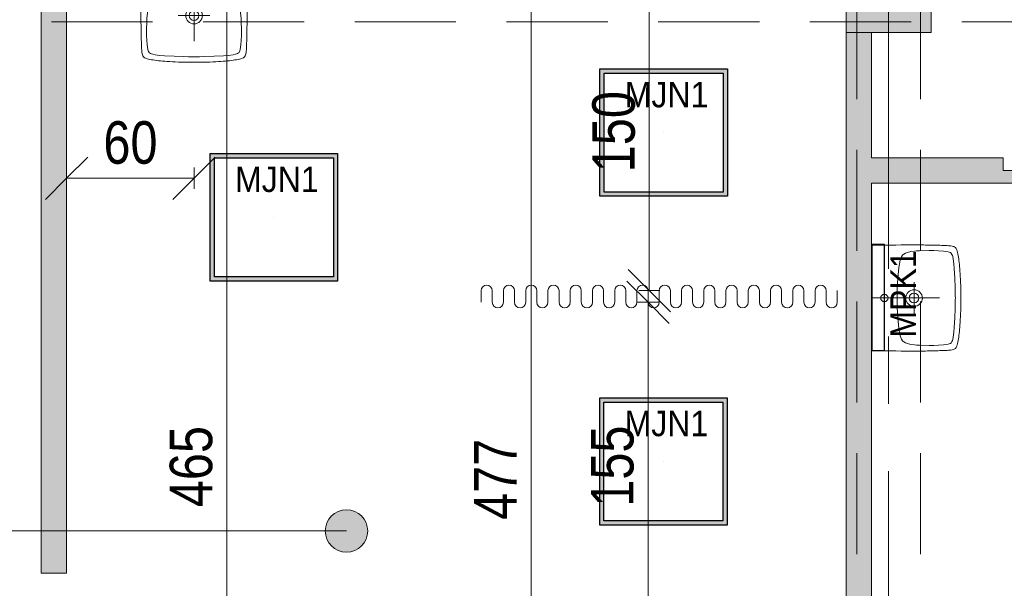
# Model space of a CAD drawing. Header units: centimetres. Extents: x -1737 to 22393, y -8842 to 3838.
# Tile 42 of 65: x -422 to 42, y 607 to 874. Entities that reach past the tile are written whole.
import ezdxf

# ---------------------------------------------------------------- set-up
doc = ezdxf.new("R2010")
doc.units = ezdxf.units.CM
doc.linetypes.add('Oś', pattern=[222.25, 127, -31.75, 31.75, -31.75])
doc.linetypes.add('Ukryte', pattern=[71.438, 47.625, -23.813])
for name, color, linetype, lineweight in [('A-ANNO-DIMS', 211, 'Continuous', 13), ('A-ANNO-DIMS-100', 211, 'Continuous', 13), ('A-AREA-IDEN', 2, 'Continuous', 13), ('A-DETL-HDLN', 90, 'Ukryte', 9), ('A-DETL-THIN', 151, 'Continuous', 9), ('A-WALL', 113, 'Continuous', 13), ('A-WALL-PATT', 111, 'Continuous', 13), ('P-SANR-FIXT', 6, 'Continuous', 9), ('S-COLS', 52, 'Continuous', 13), ('S-GRID', 1, 'Continuous', 13)]:
    doc.layers.add(name, color=color, linetype=linetype, lineweight=lineweight)
doc.layers.add('E_oprawy', color=12, linetype='Continuous')
doc.styles.add('Arial', font='arial.ttf', dxfattribs={"width": 0.9, "height": 18})
doc.styles.add('Arial Narrow_2', font='ARIALN.TTF', dxfattribs={"height": 20})
doc.dimstyles.new('Diagonal_1_100__0__wewnętrzne', dxfattribs={"dimscale": 30.48, "dimtxt": 20.468619, "dimasz": 0.656168, "dimexe": 0.164042, "dimexo": 0.0625, "dimgap": 0.032808, "dimtad": 1, "dimdec": 0, "dimdsep": 46, "dimtxsty": 'Arial Narrow_2', "dimblk1": 'OBLIQUE', "dimblk2": 'OBLIQUE', "dimsah": 1, "dimcen": 0.09, "dimazin": 0, "dimtfac": 1, "dimtdec": 4, "dimtix": 1, "dimtmove": 0, "dimatfit": 3, "dimfxl": 0, "dimtvp": 1, "dimtolj": 1, "dimtzin": 0, "dimarcsym": 0})

# ---------------------------------------------------------------- blocks, each defined once
blk = doc.blocks.new('M_Concrete-Square-Column - 400 x 400mm-1512407-3_piętro I __3_90 m_ - stan projektowany')
at = {"layer": 'S-COLS', "lineweight": 9}
blk.add_hatch(color=253, dxfattribs=at).paths.add_polyline_path([(20, -20), (20, 20), (-20, 20), (-20, -20), (11, -20)], flags=0)
for p, q in [((20, 20), (-20, 20)), ((-20, 20), (-20, -20)), ((20, -20), (20, 20)), ((-20, -20), (20, -20))]:
    blk.add_line(p, q, dxfattribs=at)
blk = doc.blocks.new('Umywalka koło Nova Pro - Pro 50-1205816-3_piętro I __3_90 m_ - stan projektowany')
at = {"layer": 'P-SANR-FIXT'}
for p, q in [((-9.61, 46.32), (-8.94, 46.51)), ((-8.94, 46.51), (-9.61, 46.32)), ((-8.94, 46.51), (-8.25, 46.64)), ((-8.25, 46.64), (-8.94, 46.51)), ((-8.25, 46.64), (-7.5, 46.8)), ((-7.5, 46.8), (-8.25, 46.64)), ((-7.5, 46.8), (-6.73, 46.91)), ((-6.73, 46.91), (-7.5, 46.8)), ((-6.73, 46.91), (-5.93, 47.04)), ((-5.93, 47.04), (-6.73, 46.91)), ((-5.93, 47.04), (-5.1, 47.15)), ((-5.1, 47.15), (-5.93, 47.04)), ((-5.1, 47.15), (-4.2, 47.25)), ((-4.2, 47.25), (-5.1, 47.15)), ((-4.2, 47.25), (-3.27, 47.36)), ((-3.27, 47.36), (-4.2, 47.25)), ((-3.27, 47.36), (-2.28, 47.44)), ((-2.28, 47.44), (-3.27, 47.36)), ((-2.28, 47.44), (-1.24, 47.52)), ((-1.24, 47.52), (-2.28, 47.44)), ((-1.24, 47.52), (-0.15, 47.63)), ((-0.15, 47.63), (-1.24, 47.52)), ((-0.15, 47.63), (1.05, 47.71)), ((1.05, 47.71), (-0.15, 47.63)), ((1.05, 47.71), (2.3, 47.76)), ((2.3, 47.76), (1.05, 47.71)), ((2.3, 47.76), (3.66, 47.84)), ((3.66, 47.84), (2.3, 47.76)), ((3.66, 47.84), (5.12, 47.89)), ((5.12, 47.89), (3.66, 47.84)), ((5.12, 47.89), (6.72, 47.95)), ((6.72, 47.95), (5.12, 47.89)), ((6.72, 47.95), (8.45, 47.97)), ((8.45, 47.97), (6.72, 47.95)), ((8.45, 47.97), (10.4, 48)), ((10.4, 48), (8.45, 47.97)), ((10.4, 48), (14.63, 48)), ((14.63, 48), (10.4, 48)), ((14.63, 48), (16.55, 47.97)), ((16.55, 47.97), (14.63, 48)), ((16.55, 47.97), (18.31, 47.95)), ((18.31, 47.95), (16.55, 47.97)), ((18.31, 47.95), (19.88, 47.89)), ((19.88, 47.89), (18.31, 47.95)), ((19.88, 47.89), (21.34, 47.84)), ((21.34, 47.84), (19.88, 47.89)), ((21.34, 47.84), (22.7, 47.76)), ((22.7, 47.76), (21.34, 47.84)), ((22.7, 47.76), (23.98, 47.71)), ((23.98, 47.71), (22.7, 47.76)), ((23.98, 47.71), (25.15, 47.63)), ((25.15, 47.63), (23.98, 47.71)), ((25.15, 47.63), (26.24, 47.52)), ((26.24, 47.52), (25.15, 47.63)), ((26.24, 47.52), (27.31, 47.44)), ((27.31, 47.44), (26.24, 47.52)), ((27.31, 47.44), (28.29, 47.36)), ((28.29, 47.36), (27.31, 47.44)), ((28.29, 47.36), (29.23, 47.25)), ((29.23, 47.25), (28.29, 47.36)), ((29.23, 47.25), (30.1, 47.15)), ((30.1, 47.15), (29.23, 47.25)), ((30.1, 47.15), (30.93, 47.04)), ((30.93, 47.04), (30.1, 47.15)), ((30.93, 47.04), (31.76, 46.91)), ((31.76, 46.91), (30.93, 47.04)), ((31.76, 46.91), (32.5, 46.8)), ((32.5, 46.8), (31.76, 46.91)), ((32.5, 46.8), (33.25, 46.64)), ((33.25, 46.64), (32.5, 46.8)), ((33.25, 46.64), (33.97, 46.51)), ((33.97, 46.51), (33.25, 46.64)), ((33.97, 46.51), (34.63, 46.32)), ((34.63, 46.32), (33.97, 46.51)), ((-12.16, 41.58), (-12.14, 42.22)), ((-12.14, 42.22), (-12.08, 42.81)), ((-12.08, 42.81), (-12, 43.37)), ((-12, 43.37), (-11.92, 43.87)), ((-11.92, 43.87), (-11.82, 44.38)), ((-11.82, 44.38), (-11.71, 44.67)), ((-11.6, 44.96), (-11.79, 44.38)), ((-11.71, 44.67), (-11.6, 44.96)), ((-11.6, 44.96), (-11.26, 45.47)), ((-11.26, 45.47), (-11.6, 44.96)), ((-11.26, 45.47), (-10.8, 45.84)), ((-10.8, 45.84), (-11.26, 45.47)), ((-10.8, 45.84), (-10.24, 46.11)), ((-10.24, 46.11), (-10.8, 45.84)), ((-10.24, 46.11), (-9.61, 46.32)), ((-9.61, 46.32), (-10.24, 46.11)), ((-9.39, 40.94), (-9.21, 42.03)), ((-9.21, 42.03), (-9.05, 42.59)), ((-9.05, 42.59), (-8.86, 43.1)), ((-8.86, 43.1), (-8.7, 43.34)), ((-8.7, 43.34), (-8.51, 43.55)), ((-8.51, 43.55), (-8.03, 43.85)), ((-8.03, 43.85), (-7.53, 44.06)), ((-7.53, 44.06), (-6.97, 44.22)), ((-6.97, 44.22), (-5.88, 44.43)), ((-5.88, 44.43), (-3.64, 44.75)), ((-3.64, 44.75), (-1.4, 44.94)), ((-1.4, 44.94), (3.1, 45.18)), ((3.1, 45.18), (7.6, 45.31)), ((7.6, 45.31), (9.86, 45.39)), ((9.86, 45.39), (11.04, 45.42)), ((11.04, 45.42), (11.7, 45.42)), ((11.7, 45.42), (12.5, 45.44)), ((12.5, 45.44), (13.3, 45.42)), ((13.3, 45.42), (13.99, 45.42)), ((13.99, 45.42), (15.14, 45.39)), ((15.14, 45.39), (17.4, 45.31)), ((17.4, 45.31), (21.9, 45.18)), ((21.9, 45.18), (26.4, 44.94)), ((26.4, 44.94), (28.64, 44.75)), ((28.64, 44.75), (30.88, 44.43)), ((30.88, 44.43), (31.97, 44.22)), ((31.97, 44.22), (32.53, 44.06)), ((32.53, 44.06), (33.06, 43.85)), ((33.06, 43.85), (33.54, 43.55)), ((33.54, 43.55), (33.73, 43.34)), ((33.73, 43.34), (33.86, 43.1)), ((33.86, 43.1), (34.07, 42.59)), ((34.07, 42.59), (34.21, 42.03)), ((34.21, 42.03), (34.39, 40.94)), ((34.63, 46.32), (35.24, 46.11)), ((35.24, 46.11), (34.63, 46.32)), ((35.24, 46.11), (35.8, 45.84)), ((35.8, 45.84), (35.24, 46.11)), ((35.8, 45.84), (36.28, 45.47)), ((36.28, 45.47), (35.8, 45.84)), ((36.28, 45.47), (36.6, 44.96)), ((36.6, 44.96), (36.28, 45.47)), ((36.6, 44.96), (36.82, 44.38)), ((36.82, 44.38), (36.92, 43.87)), ((36.92, 43.87), (37.03, 43.37)), ((37.03, 43.37), (37.08, 42.81)), ((37.08, 42.81), (37.14, 42.22)), ((37.14, 42.22), (37.16, 41.58)), ((-12.35, 36.65), (-12.32, 37.43)), ((-12.32, 37.43), (-12.3, 38.17)), ((-12.3, 38.17), (-12.27, 38.89)), ((-12.27, 38.89), (-12.24, 39.61)), ((-12.24, 39.61), (-12.22, 40.28)), ((-12.22, 40.28), (-12.19, 40.94)), ((-12.19, 40.94), (-12.16, 41.58)), ((-9.79, 35.32), (-9.71, 37.56)), ((-9.71, 37.56), (-9.53, 39.82)), ((-9.53, 39.82), (-9.39, 40.94)), ((12.5, 6), (12.5, 38)), ((34.39, 40.94), (34.53, 39.82)), ((34.53, 39.82), (34.71, 37.56)), ((34.71, 37.56), (34.82, 35.32)), ((37.16, 41.58), (37.19, 40.94)), ((37.19, 40.94), (37.22, 40.28)), ((37.22, 40.28), (37.24, 39.61)), ((37.24, 39.61), (37.27, 38.89)), ((37.27, 38.89), (37.3, 38.17)), ((37.3, 38.17), (37.32, 37.43)), ((37.32, 37.43), (37.35, 36.65)), ((-12.43, 32.39), (-12.4, 33.3)), ((-12.4, 33.88), (-12.38, 35.06)), ((-12.4, 33.3), (-12.4, 33.88)), ((-12.38, 35.06), (-12.35, 35.88)), ((-12.35, 35.88), (-12.35, 36.65)), ((-9.84, 33.06), (-9.79, 35.32)), ((-9.76, 28.56), (-9.84, 33.06)), ((34.84, 33.06), (34.76, 28.56)), ((34.82, 35.32), (34.84, 33.06)), ((37.35, 36.65), (37.35, 35.88)), ((37.35, 35.88), (37.38, 35.06)), ((37.38, 35.06), (37.4, 33.88)), ((37.4, 33.88), (37.43, 33.3)), ((37.43, 33.3), (37.43, 32.39)), ((-12.48, 27.81), (-12.46, 29.49)), ((-12.46, 30.5), (-12.43, 31.46)), ((-12.46, 29.49), (-12.46, 30.5)), ((-12.43, 31.46), (-12.43, 32.39)), ((-9.74, 27.87), (-9.76, 28.56)), ((-9.71, 27.55), (-9.74, 27.87)), ((34.74, 27.87), (34.71, 27.55)), ((34.76, 28.56), (34.74, 27.87)), ((37.43, 32.39), (37.46, 31.46)), ((37.46, 31.46), (37.46, 30.5)), ((37.46, 30.5), (37.48, 29.49)), ((37.48, 29.49), (37.48, 27.81)), ((-12.51, 24.3), (-12.48, 26.13)), ((-12.48, 22.27), (-12.51, 24.3)), ((-12.48, 26.13), (-12.48, 27.81)), ((-9.69, 27.15), (-9.71, 27.55)), ((-9.61, 26.27), (-9.69, 27.15)), ((-9.37, 24.54), (-9.61, 26.27)), ((-8.91, 22.86), (-9.37, 24.54)), ((20.01, 26), (5.01, 26)), ((34.37, 24.54), (33.91, 22.86)), ((34.63, 26.27), (34.37, 24.54)), ((34.69, 27.15), (34.63, 26.27)), ((34.71, 27.55), (34.69, 27.15)), ((37.48, 27.81), (37.51, 26.13)), ((37.51, 26.13), (37.51, 22.27)), ((-12.48, 19.98), (-12.48, 22.27)), ((-12.45, 17.35), (-12.48, 19.98)), ((-8.62, 22.03), (-8.91, 22.86)), ((-8.19, 21.26), (-8.62, 22.03)), ((-7.93, 20.91), (-8.19, 21.26)), ((-7.61, 20.62), (-7.93, 20.91)), ((-6.89, 20.14), (-7.61, 20.62)), ((-6.09, 19.8), (-6.89, 20.14)), ((-5.24, 19.53), (-6.09, 19.8)), ((-3.53, 19.16), (-5.24, 19.53)), ((-1.83, 18.89), (-3.53, 19.16)), ((1.66, 18.49), (-1.83, 18.89)), ((26.83, 18.89), (23.34, 18.49)), ((28.56, 19.16), (26.83, 18.89)), ((30.26, 19.53), (28.56, 19.16)), ((31.09, 19.8), (30.26, 19.53)), ((31.89, 20.14), (31.09, 19.8)), ((32.61, 20.62), (31.89, 20.14)), ((32.93, 20.91), (32.61, 20.62)), ((33.19, 21.26), (32.93, 20.91)), ((33.62, 22.03), (33.19, 21.26)), ((33.91, 22.86), (33.62, 22.03)), ((37.48, 19.98), (37.45, 17.35)), ((37.51, 22.27), (37.48, 19.98)), ((-12.4, 14.28), (-12.45, 17.35)), ((-12.32, 10.58), (-12.4, 14.28)), ((5.15, 18.2), (1.66, 18.49)), ((8.64, 18.06), (5.15, 18.2)), ((10.37, 18.01), (8.64, 18.06)), ((14.63, 18.01), (10.37, 18.01)), ((16.36, 18.06), (14.63, 18.01)), ((19.88, 18.2), (16.36, 18.06)), ((23.34, 18.49), (19.88, 18.2)), ((37.4, 14.28), (37.32, 10.58)), ((37.45, 17.35), (37.4, 14.28)), ((-12.19, 6), (-12.32, 10.58)), ((15.72, 12.02), (9.46, 12.02)), ((37.32, 10.58), (37.19, 6))]:
    blk.add_line(p, q, dxfattribs=at)
for centre, radius in [((12.51, 26), 3.92), ((12.51, 26), 2.28), ((12.5, 12.02), 1.72)]:
    blk.add_circle(centre, radius, dxfattribs=at)
blk = doc.blocks.new('DIMBLOCK211-3_piętro I __3_90 m_ - stan projektowany')
at = {"layer": 'A-ANNO-DIMS-100', "transparency": 16777216}
for p, q in [((-180.9, 896.33), (-190.9, 906.33)), ((-185.9, 896.33), (-175.9, 896.33)), ((-180.9, 896.33), (-185.9, 896.33)), ((-180.9, 419.33), (-180.9, 896.33)), ((-180.9, 896.33), (-170.9, 886.33)), ((-180.9, 419.33), (-190.9, 429.33)), ((-185.9, 419.33), (-175.9, 419.33)), ((-180.9, 419.33), (-185.9, 419.33)), ((-180.9, 419.33), (-170.9, 409.33))]:
    blk.add_line(p, q, dxfattribs=at)
at = {"layer": 'A-ANNO-DIMS-100', "color": 0, "transparency": 16777216, "insert": (-207.75, 638.82), "char_height": 20, "width": 45.6158, "attachment_point": 1, "rotation": 90, "line_spacing_factor": 0.974696, "style": 'Arial Narrow_2'}
blk.add_mtext('477', dxfattribs=at)
blk = doc.blocks.new('_Oblique')
at = {"color": 0, "linetype": 'ByBlock', "lineweight": -2}
blk.add_line((-0.5, -0.5), (0.5, 0.5), dxfattribs=at)
blk = doc.blocks.new('DIMBLOCK216-3_piętro I __3_90 m_ - stan projektowany')
at = {"layer": 'A-ANNO-DIMS-100', "transparency": 16777216}
for p, q in [((-324.22, 896.33), (-334.22, 906.33)), ((-329.22, 896.33), (-319.22, 896.33)), ((-324.22, 896.33), (-329.22, 896.33)), ((-324.22, 431.33), (-324.22, 896.33)), ((-324.22, 896.33), (-314.22, 886.33)), ((-324.22, 431.33), (-334.22, 441.33)), ((-329.22, 431.33), (-319.22, 431.33)), ((-324.22, 431.33), (-329.22, 431.33)), ((-324.22, 431.33), (-314.22, 421.33))]:
    blk.add_line(p, q, dxfattribs=at)
at = {"layer": 'A-ANNO-DIMS-100', "color": 0, "transparency": 16777216, "insert": (-351.07, 644.82), "char_height": 20, "width": 45.6158, "attachment_point": 1, "rotation": 90, "line_spacing_factor": 0.974696, "style": 'Arial Narrow_2'}
blk.add_mtext('465', dxfattribs=at)
blk = doc.blocks.new('DIMBLOCK245-3_piętro I __3_90 m_ - stan projektowany')
at = {"layer": 'A-ANNO-DIMS-100', "transparency": 16777216}
for p, q in [((-125.88, 741.33), (-135.88, 751.33)), ((-120.88, 741.33), (-130.88, 741.33)), ((-125.88, 586.79), (-125.88, 741.33)), ((-125.88, 741.33), (-115.88, 731.33)), ((-125.88, 741.33), (-120.88, 741.33)), ((-125.88, 586.79), (-135.88, 596.79)), ((-120.88, 586.79), (-130.88, 586.79)), ((-125.88, 586.79), (-115.88, 576.79)), ((-125.88, 586.79), (-120.88, 586.79))]:
    blk.add_line(p, q, dxfattribs=at)
at = {"layer": 'A-ANNO-DIMS-100', "color": 0, "transparency": 16777216, "insert": (-152.72, 645.05), "char_height": 20, "width": 45.6158, "attachment_point": 1, "rotation": 90, "line_spacing_factor": 0.974696, "style": 'Arial Narrow_2'}
blk.add_mtext('155', dxfattribs=at)
blk = doc.blocks.new('DIMBLOCK246-3_piętro I __3_90 m_ - stan projektowany')
at = {"layer": 'A-ANNO-DIMS-100', "transparency": 16777216}
for p, q in [((-125.27, 896.33), (-135.27, 906.33)), ((-130.27, 896.33), (-120.27, 896.33)), ((-125.27, 896.33), (-130.27, 896.33)), ((-125.27, 746.79), (-125.27, 896.33)), ((-125.27, 896.33), (-115.27, 886.33)), ((-125.27, 746.79), (-135.27, 756.79)), ((-120.27, 746.79), (-130.27, 746.79)), ((-125.27, 746.79), (-115.27, 736.79)), ((-125.27, 746.79), (-120.27, 746.79))]:
    blk.add_line(p, q, dxfattribs=at)
at = {"layer": 'A-ANNO-DIMS-100', "color": 0, "transparency": 16777216, "insert": (-152.12, 802.55), "char_height": 20, "width": 45.6158, "attachment_point": 1, "rotation": 90, "line_spacing_factor": 0.974696, "style": 'Arial Narrow_2'}
blk.add_mtext('150', dxfattribs=at)
blk = doc.blocks.new('DIMBLOCK258-3_piętro I __3_90 m_ - stan projektowany')
at = {"layer": 'A-ANNO-DIMS-100', "transparency": 16777216}
for p, q in [((-399.62, 799.71), (-389.62, 809.71)), ((-339.62, 799.71), (-329.62, 809.71)), ((-399.62, 794.71), (-399.62, 804.71)), ((-339.62, 804.71), (-339.62, 794.71)), ((-339.62, 799.71), (-339.62, 804.71)), ((-399.62, 799.71), (-409.62, 789.71)), ((-339.62, 799.71), (-399.62, 799.71)), ((-399.62, 799.71), (-399.62, 794.71)), ((-339.62, 799.71), (-349.62, 789.71))]:
    blk.add_line(p, q, dxfattribs=at)
at = {"layer": 'A-ANNO-DIMS-100', "color": 0, "transparency": 16777216, "insert": (-382.29, 826.56), "char_height": 20, "width": 30.4105, "attachment_point": 1, "line_spacing_factor": 0.974696, "style": 'Arial Narrow_2'}
blk.add_mtext('60', dxfattribs=at)
blk = doc.blocks.new('MPK1')
at = {"layer": 'E_oprawy', "linetype": 'ByBlock'}
blk.add_lwpolyline([(0, 6), (0, 0), (50, 0), (50, 6)], close=True, dxfattribs=at)
at = {"layer": 'E_oprawy'}
blk.add_circle((25, 0), 0.00001, dxfattribs=at)
at = {"layer": 'E_oprawy', "color": 4, "style": 'Arial', "width": 0.9}
blk.add_text('MPK1', height=12, rotation=180, dxfattribs=at).set_placement((43.89, 20.74))
blk = doc.blocks.new('MJN1')
at = {"layer": 'E_oprawy', "linetype": 'ByBlock'}
h = blk.add_hatch(color=256, dxfattribs=at)
h.paths.add_polyline_path([(-30, -30), (-30, 30), (30, 30), (30, -30)])
h.paths.add_polyline_path([(-28, -28), (-28, 28), (28, 28), (28, -28)], flags=16)
for points in [[(-30, -30), (-30, 30), (30, 30), (30, -30)], [(-28, -28), (-28, 28), (28, 28), (28, -28)]]:
    blk.add_lwpolyline(points, close=True, dxfattribs=at)
blk.add_circle((0, 0), 0.0000001, dxfattribs=at)
at = {"layer": 'E_oprawy', "color": 4, "style": 'Arial', "width": 0.9}
blk.add_text('MJN1', height=12, dxfattribs=at).set_placement((-18.29, 11.9))

msp = doc.modelspace()

# ---------------------------------------------------------------- hatches: boundary and pattern name
at = {"layer": 'A-AREA-IDEN'}
h = msp.add_hatch(color=256, dxfattribs=at)
edge = h.paths.add_edge_path(flags=0)
edge.add_arc((-267.84, 633.63), 10, 0, 360)
at = {"layer": 'A-WALL-PATT'}
h = msp.add_hatch(color=9, dxfattribs=at)
h.paths.add_polyline_path([(-32.62, 428.33), (-20.62, 428.33), (-20.62, 868.33), (-32.62, 868.33), (-32.62, 513.82)], flags=0)
h.paths.add_polyline_path([(-20.62, 908.33), (-20.62, 909.33), (-32.62, 909.33), (-32.62, 908.33), (-30.62, 908.33)], flags=0)
h = msp.add_hatch(color=9, dxfattribs=at)
h.paths.add_polyline_path([(-411.62, 400.33), (-399.62, 400.33), (-399.62, 502.83), (-411.62, 502.83), (-411.62, 418.33)], flags=0)
h.paths.add_polyline_path([(-411.62, 613.83), (-399.62, 613.83), (-399.62, 908.33), (-411.62, 908.33), (-411.62, 748.67)], flags=0)
for points in [[(-20.62, 797.33), (41.38, 797.33), (41.38, 809.33), (-20.62, 809.33), (-20.62, 803.33)], [(276.16, 797.33), (297.38, 797.33), (297.38, 803.33), (41.38, 803.33), (41.38, 797.33), (253.13, 797.33)]]:
    msp.add_hatch(color=9, dxfattribs=at).paths.add_polyline_path(points, flags=0)

# ---------------------------------------------------------------- linework, layer by layer
at = {"layer": 'A-AREA-IDEN'}
msp.add_line((-267.84, 633.63), (-768.73, 633.63), dxfattribs=at)
msp.add_circle((-267.84, 633.63), 10, dxfattribs=at)
at = {"layer": 'A-DETL-HDLN'}
for p, q in [((-27.62, 408.33), (-27.62, 2788.33)), ((-27.62, 408.33), (-27.62, 2788.33)), ((2.38, 408.33), (2.38, 2788.33)), ((2.38, 408.33), (2.38, 2788.33)), ((-1192.62, 873.33), (1167.38, 873.33)), ((-1192.62, 873.33), (1167.38, 873.33))]:
    msp.add_line(p, q, dxfattribs=at)
at = {"layer": 'A-DETL-THIN'}
for p, q in [((-204.44, 746.79), (-204.44, 741.33)), ((-199.2, 746.79), (-199.2, 741.33)), ((-193.96, 746.79), (-193.96, 741.33)), ((-188.72, 746.79), (-188.72, 741.33)), ((-183.48, 746.79), (-183.48, 741.33)), ((-178.24, 746.79), (-178.24, 741.33)), ((-173, 746.79), (-173, 741.33)), ((-167.76, 746.79), (-167.76, 741.33)), ((-162.52, 746.79), (-162.52, 741.33)), ((-157.28, 746.79), (-157.28, 741.33)), ((-152.04, 746.79), (-152.04, 741.33)), ((-146.8, 746.79), (-146.8, 741.33)), ((-141.56, 746.79), (-141.56, 741.33)), ((-136.32, 746.79), (-136.32, 741.33)), ((-131.08, 746.79), (-131.08, 741.33)), ((-125.84, 746.79), (-125.84, 741.33)), ((-120.6, 746.79), (-120.6, 741.33)), ((-120.6, 746.79), (-120.6, 741.33)), ((-115.36, 746.79), (-115.36, 741.33)), ((-110.12, 746.79), (-110.12, 741.33)), ((-104.88, 746.79), (-104.88, 741.33)), ((-99.64, 746.79), (-99.64, 741.33)), ((-94.4, 746.79), (-94.4, 741.33)), ((-89.16, 746.79), (-89.16, 741.33)), ((-83.92, 746.79), (-83.92, 741.33)), ((-78.67, 746.79), (-78.67, 741.33)), ((-73.43, 746.79), (-73.43, 741.33)), ((-68.19, 746.79), (-68.19, 741.33)), ((-62.95, 746.79), (-62.95, 741.33)), ((-57.71, 746.79), (-57.71, 741.33)), ((-52.47, 746.79), (-52.47, 741.33)), ((-47.23, 746.79), (-47.23, 741.33)), ((-41.99, 746.79), (-41.99, 741.33)), ((-36.75, 746.79), (-36.75, 741.33))]:
    msp.add_line(p, q, dxfattribs=at)
for centre, start, end in [((-201.82, 746.79), 0, 180), ((-191.34, 746.79), 0, 180), ((-180.86, 746.79), 0, 180), ((-170.38, 746.79), 0, 180), ((-159.9, 746.79), 0, 180), ((-149.42, 746.79), 0, 180), ((-138.94, 746.79), 0, 180), ((-128.46, 746.79), 0, 180), ((-117.98, 746.79), 0, 180), ((-107.5, 746.79), 360, 180), ((-97.02, 746.79), 0, 180), ((-86.54, 746.79), 0, 180), ((-76.05, 746.79), 0, 180), ((-65.57, 746.79), 0, 180), ((-55.09, 746.79), 0, 180), ((-44.61, 746.79), 0, 180), ((-196.58, 741.33), 180, 360), ((-186.1, 741.33), 180, 360), ((-175.62, 741.33), 180, 360), ((-165.14, 741.33), 180, 360), ((-154.66, 741.33), 180, 360), ((-144.18, 741.33), 180, 360), ((-133.7, 741.33), 180, 0), ((-123.22, 741.33), 180, 360), ((-112.74, 741.33), 180, 360), ((-102.26, 741.33), 180, 360), ((-91.78, 741.33), 180, 360), ((-81.29, 741.33), 180, 360), ((-70.81, 741.33), 180, 360), ((-60.33, 741.33), 180, 0), ((-49.85, 741.33), 180, 360), ((-39.37, 741.33), 180, 360)]:
    msp.add_arc(centre, 2.62, start, end, dxfattribs=at)
at = {"layer": 'A-WALL', "lineweight": 9}
for p, q in [((-411.62, 908.33), (-411.62, 613.83)), ((-399.62, 613.83), (-399.62, 896.33)), ((-32.62, 868.33), (-32.62, 428.33)), ((-20.62, 809.33), (-20.62, 868.33)), ((41.38, 809.33), (-20.62, 809.33)), ((41.38, 803.33), (41.38, 809.33)), ((291.38, 803.33), (41.38, 803.33)), ((-20.62, 428.33), (-20.62, 797.33)), ((-20.62, 797.33), (297.38, 797.33)), ((-411.62, 613.83), (-399.62, 613.83))]:
    msp.add_line(p, q, dxfattribs=at)
at = {"layer": 'S-GRID', "linetype": 'Oś'}
msp.add_line((-12.62, 2884.27), (-12.62, 27.13), dxfattribs=at)

# ---------------------------------------------------------------- block references
at = {"layer": 'E_oprawy'}
for p in [(-118.53, 821.21), (-302.03, 781.33), (-118.63, 666.35)]:
    msp.add_blockref('MJN1', p, dxfattribs=at)
at = {"layer": 'E_oprawy', "rotation": 270}
msp.add_blockref('MPK1', (-20.47, 768.59), dxfattribs=at)
at = {"layer": 'P-SANR-FIXT'}
for p, rotation in [((-327.12, 902.33), 180), ((-26.62, 755.83), 270.0000000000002)]:
    msp.add_blockref('Umywalka koło Nova Pro - Pro 50-1205816-3_piętro I __3_90 m_ - stan projektowany', p, dxfattribs=dict(at, rotation=rotation))
at = {"layer": 'S-COLS', "lineweight": 9}
msp.add_blockref('M_Concrete-Square-Column - 400 x 400mm-1512407-3_piętro I __3_90 m_ - stan projektowany', (-12.62, 888.33), dxfattribs=at)

# ---------------------------------------------------------------- dimensions: what is measured, and where the dimension line sits
at = {"layer": 'A-ANNO-DIMS'}
for base, p1, p2, angle, override, picture, middle in [((-324.22, 896.33), (-329.22, 431.33), (-329.22, 896.33), 90, {"dimpost": '<>', "dimfxl": 465}, 'DIMBLOCK216-3_piętro I __3_90 m_ - stan projektowany', (-335.43, 663.83)), ((-180.9, 896.33), (-185.9, 419.33), (-185.9, 896.33), 90, {"dimpost": '<>', "dimfxl": 477}, 'DIMBLOCK211-3_piętro I __3_90 m_ - stan projektowany', (-191.9, 657.83)), ((-125.27, 896.33), (-120.27, 746.79), (-130.27, 896.33), 90, {"dimpost": '<>', "dimfxl": 149.868894}, 'DIMBLOCK246-3_piętro I __3_90 m_ - stan projektowany', (-136.48, 821.56)), ((-399.62, 799.71), (-339.62, 804.71), (-399.62, 794.71), 0, {"dimpost": '<>', "dimfxl": 60.827625}, 'DIMBLOCK258-3_piętro I __3_90 m_ - stan projektowany', (-369.62, 810.92)), ((-125.88, 741.33), (-120.88, 586.79), (-120.88, 741.33), 90, {"dimpost": '<>', "dimfxl": 154.534896}, 'DIMBLOCK245-3_piętro I __3_90 m_ - stan projektowany', (-137.09, 664.06))]:
    dim = msp.add_linear_dim(base=base, p1=p1, p2=p2, angle=angle, dimstyle='Diagonal_1_100__0__wewnętrzne', override=override, dxfattribs=at)
    dim.commit()
    dim.dimension.update_dxf_attribs({"geometry": picture, "text_midpoint": middle})

doc.saveas('drawing.dxf')
